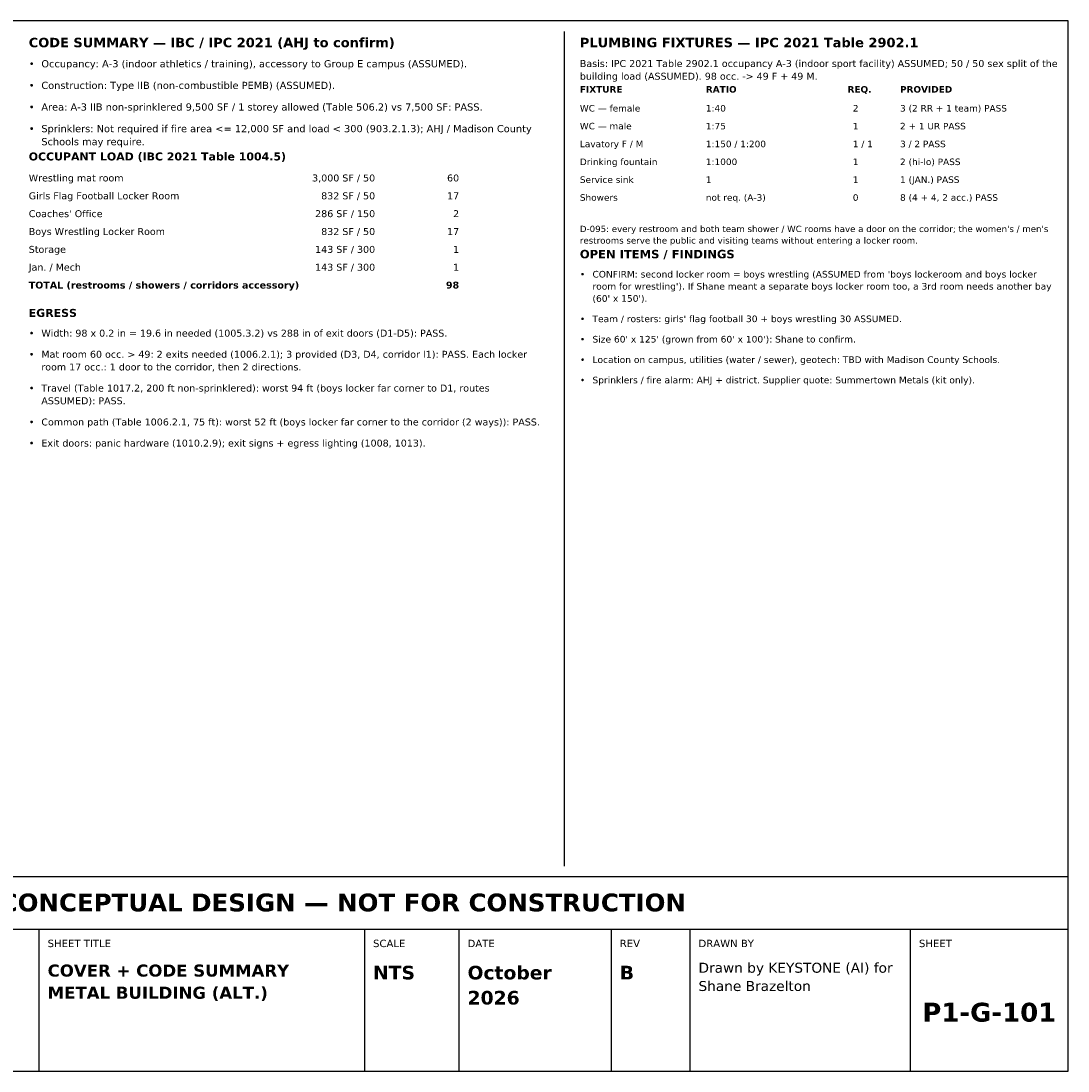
# Model space of a CAD drawing. Header units: inches. Extents: x 0.5 to 16.5, y 0.5 to 10.5.
# Tile 2 of 2: x 6.5 to 16.5, y 0.5 to 10.5. Entities that reach past the tile are written whole.
import ezdxf
from ezdxf.enums import TextEntityAlignment as Align

# ---------------------------------------------------------------- set-up
doc = ezdxf.new("R2010")
doc.units = ezdxf.units.IN
doc.header["$MEASUREMENT"] = 0
doc.layers.add('A-ANNO-TEXT', color=7, linetype='Continuous')
doc.layers.add('G-ANNO-TTLB', color=7, linetype='Continuous')
doc.styles.add('KS-BOLD', font='DejaVuSans-Bold.ttf')
doc.styles.add('KS-REG', font='DejaVuSans.ttf')

msp = doc.modelspace()

# ---------------------------------------------------------------- linework, layer by layer
at = {"layer": 'A-ANNO-TEXT'}
msp.add_line((11.7, 10.4), (11.7, 2.45), dxfattribs=at)
at = {"layer": 'G-ANNO-TTLB'}
for p, q in [((0.5, 1.85), (16.5, 1.85)), ((6.7, 0.5), (6.7, 1.85)), ((9.8, 0.5), (9.8, 1.85)), ((10.7, 0.5), (10.7, 1.85)), ((12.15, 0.5), (12.15, 1.85)), ((12.9, 0.5), (12.9, 1.85)), ((15, 0.5), (15, 1.85))]:
    msp.add_line(p, q, dxfattribs=at)
for points in [[(0.5, 0.5), (16.5, 0.5), (16.5, 10.5), (0.5, 10.5)], [(0.5, 1.85), (16.5, 1.85), (16.5, 2.35), (0.5, 2.35)]]:
    msp.add_lwpolyline(points, close=True, dxfattribs=at)

# ---------------------------------------------------------------- texts
at = {"layer": 'A-ANNO-TEXT'}
for s, height, style, p in [('CODE SUMMARY — IBC / IPC 2021 (AHJ to confirm)', 0.09, 'KS-BOLD', (6.6, 10.25)), ('PLUMBING FIXTURES — IPC 2021 Table 2902.1', 0.09, 'KS-BOLD', (11.85, 10.25)), ('Occupancy: A-3 (indoor athletics / training), accessory to Group E campus (ASSUMED).', 0.068, 'KS-REG', (6.72, 10.059)), ('Basis: IPC 2021 Table 2902.1 occupancy A-3 (indoor sport facility) ASSUMED; 50 / 50 sex split of the', 0.066, 'KS-REG', (11.85, 10.062)), ('•', 0.068, 'KS-REG', (6.6, 10.059)), ('building load (ASSUMED). 98 occ. -> 49 F + 49 M.', 0.066, 'KS-REG', (11.85, 9.941)), ('Construction: Type IIB (non-combustible PEMB) (ASSUMED).', 0.068, 'KS-REG', (6.72, 9.853)), ('•', 0.068, 'KS-REG', (6.6, 9.853)), ('FIXTURE', 0.062, 'KS-BOLD', (11.85, 9.818)), ('RATIO', 0.062, 'KS-BOLD', (13.05, 9.818)), ('REQ.', 0.062, 'KS-BOLD', (14.4, 9.818)), ('PROVIDED', 0.062, 'KS-BOLD', (14.9, 9.818)), ('Area: A-3 IIB non-sprinklered 9,500 SF / 1 storey allowed (Table 506.2) vs 7,500 SF: PASS.', 0.068, 'KS-REG', (6.72, 9.647)), ('WC — female', 0.062, 'KS-REG', (11.85, 9.638)), ('1:40', 0.062, 'KS-REG', (13.05, 9.638)), ('2', 0.062, 'KS-REG', (14.45, 9.638)), ('3 (2 RR + 1 team) PASS', 0.062, 'KS-REG', (14.9, 9.638)), ('•', 0.068, 'KS-REG', (6.6, 9.647)), ('Sprinklers: Not required if fire area <= 12,000 SF and load < 300 (903.2.1.3); AHJ / Madison County', 0.068, 'KS-REG', (6.72, 9.441)), ('WC — male', 0.062, 'KS-REG', (11.85, 9.468)), ('1:75', 0.062, 'KS-REG', (13.05, 9.468)), ('1', 0.062, 'KS-REG', (14.45, 9.468)), ('2 + 1 UR PASS', 0.062, 'KS-REG', (14.9, 9.468)), ('•', 0.068, 'KS-REG', (6.6, 9.441)), ('Schools may require.', 0.068, 'KS-REG', (6.72, 9.317)), ('Lavatory F / M', 0.062, 'KS-REG', (11.85, 9.298)), ('1:150 / 1:200', 0.062, 'KS-REG', (13.05, 9.298)), ('1 / 1', 0.062, 'KS-REG', (14.45, 9.298)), ('3 / 2 PASS', 0.062, 'KS-REG', (14.9, 9.298)), ('OCCUPANT LOAD (IBC 2021 Table 1004.5)', 0.076, 'KS-BOLD', (6.6, 9.172)), ('Drinking fountain', 0.062, 'KS-REG', (11.85, 9.128)), ('1:1000', 0.062, 'KS-REG', (13.05, 9.128)), ('1', 0.062, 'KS-REG', (14.45, 9.128)), ('2 (hi-lo) PASS', 0.062, 'KS-REG', (14.9, 9.128)), ('Wrestling mat room', 0.066, 'KS-REG', (6.6, 8.972)), ('Service sink', 0.062, 'KS-REG', (11.85, 8.958)), ('1', 0.062, 'KS-REG', (13.05, 8.958)), ('1', 0.062, 'KS-REG', (14.45, 8.958)), ('1 (JAN.) PASS', 0.062, 'KS-REG', (14.9, 8.958)), ('Girls Flag Football Locker Room', 0.066, 'KS-REG', (6.6, 8.802)), ('Showers', 0.062, 'KS-REG', (11.85, 8.788)), ('not req. (A-3)', 0.062, 'KS-REG', (13.05, 8.788)), ('0', 0.062, 'KS-REG', (14.45, 8.788)), ('8 (4 + 4, 2 acc.) PASS', 0.062, 'KS-REG', (14.9, 8.788)), ("Coaches' Office", 0.066, 'KS-REG', (6.6, 8.632)), ('Boys Wrestling Locker Room', 0.066, 'KS-REG', (6.6, 8.462)), ("D-095: every restroom and both team shower / WC rooms have a door on the corridor; the women's / men's", 0.06, 'KS-REG', (11.85, 8.49)), ('restrooms serve the public and visiting teams without entering a locker room.', 0.06, 'KS-REG', (11.85, 8.38)), ('Storage', 0.066, 'KS-REG', (6.6, 8.292)), ('OPEN ITEMS / FINDINGS', 0.08, 'KS-BOLD', (11.85, 8.24)), ('Jan. / Mech', 0.066, 'KS-REG', (6.6, 8.122)), ("CONFIRM: second locker room = boys wrestling (ASSUMED from 'boys lockeroom and boys locker", 0.063, 'KS-REG', (11.97, 8.057)), ('TOTAL (restrooms / showers / corridors accessory)', 0.066, 'KS-BOLD', (6.6, 7.952)), ('•', 0.063, 'KS-REG', (11.85, 8.057)), ("room for wrestling'). If Shane meant a separate boys locker room too, a 3rd room needs another bay", 0.063, 'KS-REG', (11.97, 7.942)), ("(60' x 150').", 0.063, 'KS-REG', (11.97, 7.826)), ('EGRESS', 0.076, 'KS-BOLD', (6.6, 7.682)), ("Team / rosters: girls' flag football 30 + boys wrestling 30 ASSUMED.", 0.063, 'KS-REG', (11.97, 7.632)), ('•', 0.063, 'KS-REG', (11.85, 7.632)), ('•', 0.066, 'KS-REG', (6.6, 7.494)), ('Width: 98 x 0.2 in = 19.6 in needed (1005.3.2) vs 288 in of exit doors (D1-D5): PASS.', 0.066, 'KS-REG', (6.72, 7.494)), ("Size 60' x 125' (grown from 60' x 100'): Shane to confirm.", 0.063, 'KS-REG', (11.97, 7.438)), ('•', 0.063, 'KS-REG', (11.85, 7.438)), ('•', 0.066, 'KS-REG', (6.6, 7.293)), ('Mat room 60 occ. > 49: 2 exits needed (1006.2.1); 3 provided (D3, D4, corridor I1): PASS. Each locker', 0.066, 'KS-REG', (6.72, 7.293)), ('Location on campus, utilities (water / sewer), geotech: TBD with Madison County Schools.', 0.063, 'KS-REG', (11.97, 7.243)), ('room 17 occ.: 1 door to the corridor, then 2 directions.', 0.066, 'KS-REG', (6.72, 7.172)), ('•', 0.063, 'KS-REG', (11.85, 7.243)), ('Sprinklers / fire alarm: AHJ + district. Supplier quote: Summertown Metals (kit only).', 0.063, 'KS-REG', (11.97, 7.049)), ('•', 0.066, 'KS-REG', (6.6, 6.971)), ('Travel (Table 1017.2, 200 ft non-sprinklered): worst 94 ft (boys locker far corner to D1, routes', 0.066, 'KS-REG', (6.72, 6.971)), ('•', 0.063, 'KS-REG', (11.85, 7.049)), ('ASSUMED): PASS.', 0.066, 'KS-REG', (6.72, 6.85)), ('Common path (Table 1006.2.1, 75 ft): worst 52 ft (boys locker far corner to the corridor (2 ways)): PASS.', 0.066, 'KS-REG', (6.72, 6.648)), ('•', 0.066, 'KS-REG', (6.6, 6.648)), ('Exit doors: panic hardware (1010.2.9); exit signs + egress lighting (1008, 1013).', 0.066, 'KS-REG', (6.72, 6.447)), ('•', 0.066, 'KS-REG', (6.6, 6.447))]:
    msp.add_text(s, height=height, dxfattribs=dict(at, style=style)).set_placement(p)
for s, style, p in [('3,000 SF / 50', 'KS-REG', (9.9, 8.972)), ('60', 'KS-REG', (10.7, 8.972)), ('832 SF / 50', 'KS-REG', (9.9, 8.802)), ('17', 'KS-REG', (10.7, 8.802)), ('286 SF / 150', 'KS-REG', (9.9, 8.632)), ('2', 'KS-REG', (10.7, 8.632)), ('832 SF / 50', 'KS-REG', (9.9, 8.462)), ('17', 'KS-REG', (10.7, 8.462)), ('143 SF / 300', 'KS-REG', (9.9, 8.292)), ('1', 'KS-REG', (10.7, 8.292)), ('143 SF / 300', 'KS-REG', (9.9, 8.122)), ('1', 'KS-REG', (10.7, 8.122)), ('98', 'KS-BOLD', (10.7, 7.952))]:
    msp.add_text(s, height=0.066, dxfattribs=dict(at, style=style)).set_placement(p, align=Align.RIGHT)
at = {"layer": 'G-ANNO-TTLB', "style": 'KS-BOLD'}
for s, height, p in [('PRELIMINARY — CONCEPTUAL DESIGN — NOT FOR CONSTRUCTION', 0.17, (8.5, 2.02)), ('P1-G-101', 0.18, (15.75, 0.97))]:
    msp.add_text(s, height=height, dxfattribs=at).set_placement(p, align=Align.CENTER)
at = {"layer": 'G-ANNO-TTLB'}
for s, height, style, p in [('SHEET TITLE', 0.07, 'KS-REG', (6.78, 1.68)), ('SCALE', 0.07, 'KS-REG', (9.88, 1.68)), ('DATE', 0.07, 'KS-REG', (10.78, 1.68)), ('REV', 0.07, 'KS-REG', (12.23, 1.68)), ('DRAWN BY', 0.07, 'KS-REG', (12.98, 1.68)), ('SHEET', 0.07, 'KS-REG', (15.08, 1.68)), ('COVER + CODE SUMMARY', 0.115, 'KS-BOLD', (6.78, 1.399)), ('NTS', 0.13, 'KS-BOLD', (9.88, 1.372)), ('October', 0.13, 'KS-BOLD', (10.78, 1.372)), ('B', 0.13, 'KS-BOLD', (12.23, 1.372)), ('Drawn by KEYSTONE (AI) for', 0.095, 'KS-REG', (12.98, 1.436)), ('METAL BUILDING (ALT.)', 0.115, 'KS-BOLD', (6.78, 1.188)), ('Shane Brazelton', 0.095, 'KS-REG', (12.98, 1.262)), ('2026', 0.13, 'KS-BOLD', (10.78, 1.133))]:
    msp.add_text(s, height=height, dxfattribs=dict(at, style=style)).set_placement(p)

doc.saveas('drawing.dxf')
